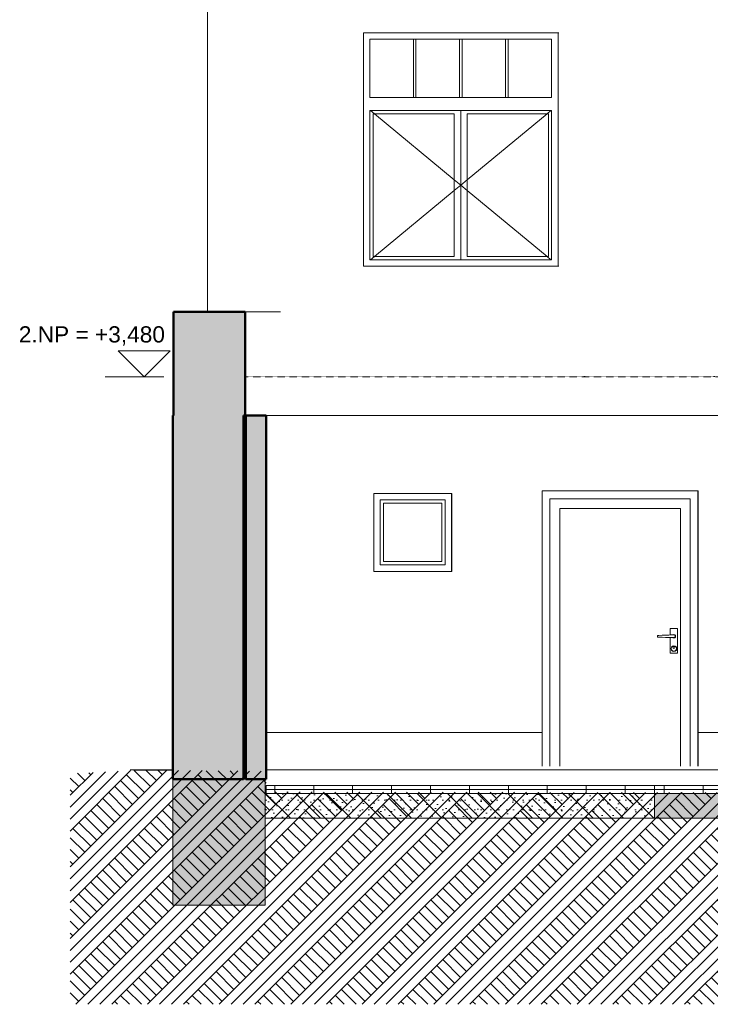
# Model space of a CAD drawing. Header units: millimetres. Extents: x -20699 to 32021, y -4298 to 11971.
# Tile 1 of 74: x -20266 to -14944, y -1355 to 6230. Entities that reach past the tile are written whole.
import ezdxf

# ---------------------------------------------------------------- set-up
doc = ezdxf.new("R2010")
doc.units = ezdxf.units.MM
doc.header["$MEASUREMENT"] = 0
doc.linetypes.add('Wipeout_Contour', pattern=[1000, 0, -1000])
doc.linetypes.add('Čárkovaná S', pattern=[2.5, 1.5, -1])
for name, color, linetype in [('A-A_1_2D prvky - obecné', 7, 'Continuous'), ('A-A_1_Bourané_Konstrukce - střechy a skořepiny', 7, 'Continuous'), ('A-A_1_Bourané_TZB - VZT', 7, 'Continuous'), ('A-A_1_Bourané_Výplně - Povrchové', 7, 'Continuous'), ('A-A_1_Konstrukce - nosné', 7, 'Continuous'), ('A-A_1_Konstrukce - střechy a skořepiny', 7, 'Continuous'), ('A-A_1_Kóty - SP', 7, 'Continuous'), ('A-A_1_Situace - terén', 7, 'Continuous'), ('A-A_1_Výplně - Povrchové', 7, 'Continuous'), ('A-A_1_Výplně – Řezové', 7, 'Continuous')]:
    doc.layers.add(name, color=color, linetype=linetype)
doc.styles.add('GENEROVANÝ_STYL_2', font='txt')

# ---------------------------------------------------------------- blocks, each defined once
blk = doc.blocks.new('*X2', base_point=(-21954.7, -8431.5))
at = {"layer": 'A-A_1_Bourané_Výplně - Povrchové', "color": 7, "linetype": 'Continuous', "lineweight": 13}
for p, q in [((-15300, 270), (-15300, 331)), ((-15000, 270), (-15000, 331)), ((-14700, 270), (-14700, 331)), ((-14400, 270), (-14400, 331)), ((-14100, 270), (-14100, 331)), ((-13800, 270), (-13800, 331)), ((-13500, 270), (-13500, 331)), ((-13200, 270), (-13200, 331)), ((-12900, 270), (-12900, 331)), ((-12600, 270), (-12600, 331)), ((-12300, 270), (-12300, 331)), ((-12000, 270), (-12000, 331)), ((-11700, 270), (-11700, 331)), ((-11400, 270), (-11400, 331)), ((-11100, 270), (-11100, 331)), ((-10800, 270), (-10800, 331)), ((-10500, 270), (-10500, 331)), ((-10200, 270), (-10200, 331)), ((-9900, 270), (-9900, 331)), ((-9600, 270), (-9600, 331)), ((-15375.3, 300), (-15000, 300)), ((-15000, 300), (-14400, 300)), ((-14400, 300), (-13800, 300)), ((-13800, 300), (-13200, 300)), ((-13200, 300), (-12600, 300)), ((-12600, 300), (-12000, 300)), ((-12000, 300), (-11400, 300)), ((-11400, 300), (-10800, 300)), ((-10800, 300), (-10200, 300)), ((-10200, 300), (-9600, 300)), ((-9600, 300), (-9447.2, 300))]:
    blk.add_line(p, q, dxfattribs=at)
blk = doc.blocks.new('*X3', base_point=(-21954.7, -8431.5))
at = {"layer": 'A-A_1_Bourané_Výplně - Povrchové', "color": 7, "linetype": 'Continuous', "lineweight": 13}
for p, q in [((-18300, 270), (-18300, 331)), ((-18000, 270), (-18000, 331)), ((-17700, 270), (-17700, 331)), ((-17400, 270), (-17400, 331)), ((-17100, 270), (-17100, 331)), ((-16800, 270), (-16800, 331)), ((-16500, 270), (-16500, 331)), ((-16200, 270), (-16200, 331)), ((-15900, 270), (-15900, 331)), ((-15600, 270), (-15600, 331)), ((-18365.8, 300), (-18000, 300)), ((-18000, 300), (-17400, 300)), ((-17400, 300), (-16800, 300)), ((-16800, 300), (-16200, 300)), ((-16200, 300), (-15600, 300)), ((-15600, 300), (-15375.3, 300))]:
    blk.add_line(p, q, dxfattribs=at)

msp = doc.modelspace()

# ---------------------------------------------------------------- linework, layer by layer
at = {"layer": 'A-A_1_Bourané_Konstrukce - střechy a skořepiny', "color": 42, "linetype": 'Continuous', "lineweight": 13, "true_color": 0xe4ad2c}
for p, q in [((-18818.1, 6480), (-18818.1, 3980)), ((-17616.8, 4330), (-17616.8, 6130)), ((-17616.8, 6130), (-16116.8, 6130)), ((-17567, 6080), (-17567, 5630)), ((-16167, 6080), (-17567, 6080)), ((-17232, 5630), (-17232, 6080)), ((-17212, 6080), (-17212, 5630)), ((-16877, 5630), (-16877, 6080)), ((-16857, 6080), (-16857, 5630)), ((-16522, 5630), (-16522, 6080)), ((-16502, 6080), (-16502, 5630)), ((-16167, 6080), (-16167, 5630)), ((-16167, 5630), (-16167, 6080)), ((-16117, 6130), (-16117, 6080)), ((-16117, 6080), (-16117, 4380)), ((-16116.8, 6130), (-16116.8, 4330)), ((-17567, 5630), (-16167, 5630)), ((-17567, 5530), (-17567, 4380)), ((-16167, 5530), (-17567, 5530)), ((-17561.8, 5530), (-17531.6, 5505)), ((-17542, 5505), (-17542, 4405)), ((-16917, 5505), (-17542, 5505)), ((-17531.6, 5505), (-16917, 4996.4)), ((-16917.1, 5505), (-16917.1, 4405)), ((-16917, 4405), (-16917, 5505)), ((-16867, 5530), (-16867, 5505)), ((-16867, 5505), (-16867, 4405)), ((-16817, 5505), (-16817, 4405)), ((-16192, 5505), (-16817, 5505)), ((-16202.4, 5505), (-16817, 4996.4)), ((-16172.2, 5530), (-16202.4, 5505)), ((-16192.1, 5505), (-16192.1, 4405)), ((-16192, 4405), (-16192, 5505)), ((-16167, 5530), (-16167, 4380)), ((-16167, 4380), (-16167, 5530)), ((-16917, 4996.4), (-16867, 4955)), ((-16917, 4913.6), (-16867, 4955)), ((-16817, 4996.4), (-16867, 4955)), ((-16817, 4913.6), (-16867, 4955)), ((-17531.6, 4405), (-16917, 4913.6)), ((-16202.4, 4405), (-16817, 4913.6)), ((-17561.8, 4380), (-17531.6, 4405)), ((-17542, 4405), (-16917, 4405)), ((-16867, 4405), (-16867, 4380)), ((-16817, 4405), (-16192, 4405)), ((-16172.2, 4380), (-16202.4, 4405)), ((-16116.8, 4330), (-17616.8, 4330)), ((-17567, 4380), (-16167, 4380)), ((-16117, 4380), (-16117, 4330)), ((-18227, 3180), (-9379.5, 3180)), ((-18085.6, 3180), (-16436.8, 3180)), ((-17816.6, 3180.4), (-10254.6, 3180.4)), ((-16436.8, 3180), (-14849.2, 3180)), ((-16436.8, 3180), (-13901.5, 3178.5)), ((-17537.8, 2580), (-16937.8, 2580)), ((-17537.8, 1980), (-17537.8, 2580)), ((-16938, 2530), (-16938, 2580)), ((-16937.8, 2580), (-16936.8, 2580)), ((-16937.8, 2580), (-16937.8, 1980)), ((-16936.8, 2580), (-16936.8, 1980)), ((-16238.9, 2600), (-15038.9, 2600)), ((-16238.9, 480), (-16238.9, 2600)), ((-15039.5, 2600), (-15039.5, 480)), ((-15038.9, 2600), (-15038.9, 480)), ((-17488, 2030), (-17488, 2530)), ((-17488, 2530), (-16988, 2530)), ((-17463, 2055), (-17463, 2505)), ((-17463, 2505), (-17013, 2505)), ((-17013.1, 2055), (-17013.1, 2505)), ((-17013, 2505), (-17013, 2055)), ((-16988, 2530), (-16988, 2030)), ((-16988, 2530), (-16988, 2030)), ((-16938, 2030), (-16938, 2530)), ((-16179.5, 2465), (-16179.5, 2540)), ((-16179.5, 2540), (-15099.5, 2540)), ((-15099.5, 2540), (-15099.5, 2465)), ((-16179.5, 480), (-16179.5, 2465)), ((-16104.5, 2465), (-16104.5, 480)), ((-15174.5, 2465), (-16104.5, 2465)), ((-15174.6, 480), (-15174.6, 2465)), ((-15174.5, 480), (-15174.5, 2465)), ((-15099.5, 2465), (-15099.5, 480)), ((-17013, 2055), (-17463, 2055)), ((-16937.8, 1980), (-17537.8, 1980)), ((-16988, 2030), (-17488, 2030)), ((-16938, 1980), (-16938, 2030)), ((-16937.8, 1980), (-16936.8, 1980)), ((-15196.1, 1540), (-15253.1, 1540)), ((-15253.1, 1540), (-15253.1, 1489.9)), ((-15196.1, 1350), (-15196.1, 1540)), ((-15341.9, 1487.3), (-15349.9, 1487)), ((-15349.9, 1487), (-15349.9, 1473)), ((-15349.9, 1473), (-15341.9, 1472.7)), ((-15316, 1488), (-15341.9, 1487.3)), ((-15341.9, 1472.7), (-15316, 1472)), ((-15289.5, 1488.8), (-15316, 1488)), ((-15316, 1472), (-15289.5, 1471.2)), ((-15262.8, 1489.6), (-15289.5, 1488.8)), ((-15289.5, 1471.2), (-15262.8, 1470.4)), ((-15249.4, 1490), (-15262.8, 1489.6)), ((-15262.8, 1470.4), (-15250, 1470)), ((-15253.1, 1470.1), (-15253.1, 1350)), ((-15250, 1470), (-15249.4, 1470)), ((-15224.4, 1490), (-15249.4, 1490)), ((-15249.4, 1470), (-15224.4, 1470)), ((-15231.1, 1491.3), (-15232.3, 1490)), ((-15232.3, 1470), (-15231.1, 1468.7)), ((-15224.6, 1493), (-15231.1, 1491.3)), ((-15231.1, 1468.7), (-15224.6, 1467)), ((-15230.5, 1490.4), (-15230.9, 1490)), ((-15230.9, 1470), (-15230.5, 1469.6)), ((-15224.5, 1492), (-15230.5, 1490.4)), ((-15230.5, 1469.6), (-15224.5, 1468)), ((-15218.1, 1491.3), (-15224.6, 1493)), ((-15224.6, 1467), (-15218.1, 1468.7)), ((-15218.5, 1490.4), (-15224.5, 1492)), ((-15224.5, 1468), (-15218.5, 1469.6)), ((-15219.4, 1488.7), (-15224.4, 1490)), ((-15224.4, 1470), (-15219.4, 1471.3)), ((-15215.8, 1485), (-15219.4, 1488.7)), ((-15219.4, 1471.3), (-15215.8, 1475)), ((-15214.1, 1486), (-15218.5, 1490.4)), ((-15218.5, 1469.6), (-15214.1, 1474)), ((-15213.3, 1486.5), (-15218.1, 1491.3)), ((-15218.1, 1468.7), (-15213.3, 1473.5)), ((-15214.4, 1480), (-15215.8, 1485)), ((-15215.8, 1475), (-15214.4, 1480)), ((-15212.5, 1480), (-15214.1, 1486)), ((-15214.1, 1474), (-15212.5, 1480)), ((-15211.6, 1480), (-15213.3, 1486.5)), ((-15213.3, 1473.5), (-15211.6, 1480)), ((-15243.6, 1396), (-15246.6, 1385)), ((-15246.6, 1385), (-15243.6, 1374)), ((-15241.9, 1395), (-15244.6, 1385)), ((-15244.6, 1385), (-15241.9, 1375)), ((-15235.6, 1404.1), (-15243.6, 1396)), ((-15243.6, 1374), (-15235.6, 1365.9)), ((-15234.6, 1402.3), (-15241.9, 1395)), ((-15241.9, 1375), (-15234.6, 1367.7)), ((-15224.6, 1407), (-15235.6, 1404.1)), ((-15235.6, 1365.9), (-15224.6, 1363)), ((-15224.6, 1405), (-15234.6, 1402.3)), ((-15234.6, 1367.7), (-15224.6, 1365)), ((-15230.2, 1399.7), (-15232.6, 1394)), ((-15232.6, 1394), (-15230.2, 1388.3)), ((-15229.5, 1398.9), (-15231.5, 1394)), ((-15231.5, 1394), (-15229.5, 1389.1)), ((-15224.6, 1402), (-15230.2, 1399.7)), ((-15230.2, 1388.3), (-15224.6, 1386)), ((-15224.5, 1401), (-15229.5, 1398.9)), ((-15229.5, 1389.1), (-15224.5, 1387)), ((-15213.6, 1404.1), (-15224.6, 1407)), ((-15214.6, 1402.3), (-15224.6, 1405)), ((-15218.9, 1399.7), (-15224.6, 1402)), ((-15224.6, 1386), (-15218.9, 1388.3)), ((-15224.6, 1365), (-15214.6, 1367.7)), ((-15224.6, 1363), (-15213.6, 1365.9)), ((-15219.6, 1398.9), (-15224.5, 1401)), ((-15224.5, 1387), (-15219.6, 1389.1)), ((-15217.5, 1394), (-15219.6, 1398.9)), ((-15219.6, 1389.1), (-15217.5, 1394)), ((-15216.6, 1394), (-15218.9, 1399.7)), ((-15218.9, 1388.3), (-15216.6, 1394)), ((-15207.2, 1395), (-15214.6, 1402.3)), ((-15214.6, 1367.7), (-15207.2, 1375)), ((-15205.5, 1396), (-15213.6, 1404.1)), ((-15213.6, 1365.9), (-15205.5, 1374)), ((-15204.6, 1385), (-15207.2, 1395)), ((-15207.2, 1375), (-15204.6, 1385)), ((-15202.6, 1385), (-15205.5, 1396)), ((-15205.5, 1374), (-15202.6, 1385)), ((-15253.1, 1350), (-15196.1, 1350))]:
    msp.add_line(p, q, dxfattribs=at)
at = {"layer": 'A-A_1_Bourané_Konstrukce - střechy a skořepiny', "color": 42, "linetype": 'Wipeout_Contour', "lineweight": 13, "true_color": 0xe4ad2c}
for p, q in [((-16117, 6130), (-16117, 4330)), ((-16117, 4330), (-16116.8, 6130)), ((-16116.8, 6130), (-16117, 6130)), ((-17816.6, 3480), (-18245.5, 3480)), ((-13913.2, 3480.4), (-17816.6, 3480)), ((-17816.6, 3180), (-17816.6, 3480)), ((-18245.5, 3180), (-17816.6, 3180)), ((-17816.6, 3180.4), (-10254.6, 3180.4))]:
    msp.add_line(p, q, dxfattribs=at)
at = {"layer": 'A-A_1_Bourané_TZB - VZT', "color": 42, "linetype": 'Continuous', "lineweight": 13, "true_color": 0xe4ad2c}
msp.add_line((-15039.5, 738), (-9439.5, 738), dxfattribs=at)
at = {"layer": 'A-A_1_Konstrukce - nosné', "color": 1, "linetype": 'Continuous', "lineweight": 18}
msp.add_line((-17517.2, 4330), (-17517.8, 4330), dxfattribs=at)
at = {"layer": 'A-A_1_Konstrukce - nosné', "color": 7, "linetype": 'Continuous', "lineweight": 50}
for p, q in [((-19079.4, 3980), (-19079.4, 3180)), ((-19079.4, 3180), (-19085.3, 3180))]:
    msp.add_line(p, q, dxfattribs=at)
at = {"layer": 'A-A_1_Kóty - SP', "color": 7, "linetype": 'Continuous', "lineweight": 13}
for p, q in [((-19306.1, 3480), (-19506.1, 3680)), ((-19506.1, 3680), (-19106.1, 3680)), ((-19106.1, 3680), (-19306.1, 3480))]:
    msp.add_line(p, q, dxfattribs=at)
at = {"layer": 'A-A_1_Kóty - SP', "color": 7, "linetype": 'Continuous', "lineweight": 20}
for q in [(-19606.1, 3480), (-19156.1, 3480)]:
    msp.add_line((-19306.1, 3480), q, dxfattribs=at)

# ---------------------------------------------------------------- texts
at = {"layer": 'A-A_1_Kóty - SP', "color": 7, "linetype": 'Continuous', "lineweight": 13, "insert": (-20272.4, 3720), "char_height": 125, "width": 1101.715, "attachment_point": 7, "style": 'GENEROVANÝ_STYL_2'}
msp.add_mtext('\\A1;{\\pql;\\fArial|b0|i0|c0|p38;2.NP = +3,480}', dxfattribs=at)

# ---------------------------------------------------------------- wipeouts: each hides what was drawn before it
at = {"color": 254, "linetype": 'Wipeout_Contour', "lineweight": 0, "ltscale": 57600.795141}
msp.add_wipeout([(-19085.3, 450), (-19413.9, 450), (-19085.3, 447)], dxfattribs=at).dxf.layer = 'A-A_1_Výplně - Povrchové'

# ---------------------------------------------------------------- next in the draw order: wipeouts: each hides what was drawn before it
at = {"color": 254, "linetype": 'Wipeout_Contour', "lineweight": 0, "ltscale": 51924.097454}
msp.add_wipeout([(-18365.8, 440.3), (-15394.5, 413), (-18148, 443.1)], dxfattribs=at).dxf.layer = 'A-A_1_Výplně - Povrchové'

# ---------------------------------------------------------------- next in the draw order: wipeouts: each hides what was drawn before it
at = {"color": 254, "linetype": 'Wipeout_Contour', "lineweight": 0, "ltscale": 73406.47544}
msp.add_wipeout([(-18148, 443.1), (-15394.5, 413), (-10741.7, 426.4), (-10978.6, 450), (-18109.5, 450)], dxfattribs=at).dxf.layer = 'A-A_1_Výplně - Povrchové'

# ---------------------------------------------------------------- next in the draw order: wipeouts: each hides what was drawn before it
at = {"color": 254, "linetype": 'Wipeout_Contour', "lineweight": 0, "ltscale": 109757.549851}
msp.add_wipeout([(-18365.8, 3180), (-18365.8, 440.3), (-18148, 443.1), (-18109.5, 450), (-18097.6, 450), (-18097.6, 3180)], dxfattribs=at).dxf.layer = 'A-A_1_Výplně - Povrchové'

# ---------------------------------------------------------------- next in the draw order: linework, layer by layer
at = {"layer": 'A-A_1_Bourané_TZB - VZT', "color": 42, "linetype": 'Continuous', "lineweight": 13, "true_color": 0xe4ad2c}
msp.add_line((-18365.8, 738), (-16238.9, 738), dxfattribs=at)

# ---------------------------------------------------------------- next in the draw order: wipeouts: each hides what was drawn before it
at = {"color": 254, "linetype": 'Wipeout_Contour', "lineweight": 0, "ltscale": 93552.891835}
msp.add_wipeout([(-18527.8, 3980), (-18527.8, 3180), (-18257, 3180), (-18257, 3480), (-18257, 3980)], dxfattribs=at).dxf.layer = 'A-A_1_Výplně - Povrchové'
at = {"color": 254, "linetype": 'Wipeout_Contour', "lineweight": 0, "ltscale": 114863.661154}
msp.add_wipeout([(-19875.7, 422.5), (-19875.7, -1355), (-9447.2, -1355), (-9447.2, 267.2), (-18366, 281.1), (-18365.8, 440.3), (-19323.5, 449.2)], dxfattribs=at).dxf.layer = 'A-A_1_Výplně – Řezové'

# ---------------------------------------------------------------- next in the draw order: hatches: boundary and pattern name
at = {"layer": 'A-A_1_Bourané_Výplně - Povrchové', "linetype": 'Continuous', "lineweight": 0, "true_color": 0x000000}
h = msp.add_hatch(dxfattribs=at)
h.set_pattern_fill('Kámen___štěrk__velké_měř_6C', color=18, style=0, pattern_type=2)
h.set_pattern_definition([(315, (-16875.27, 174.85), (116.673, 116.673), []), (360, (-16758.6, 291.52), (0, 74.25), [0, -49.5, 0, -74.25]), (65, (-16641.926, 174.85), (-67.2934, 31.3794), [0, -36.3, 0, -62.7])])
h.paths.add_polyline_path([(-15375.3, 79.7), (-15375.3, 270), (-18375.3, 270), (-18375.3, 79.7)])
h = msp.add_hatch(dxfattribs=at)
h.set_pattern_fill('Kámen___štěrk__velké_měř_6C', color=18, style=0, pattern_type=2)
h.set_pattern_definition([(45, (0, 0), (-116.6726, 116.6726), []), (90, (-116.67, 116.67), (-74.25, 0), [0, -49.5, 0, -74.25]), (155, (7e-14, 233.345), (31.3794, 67.29335), [0, -36.3, 0, -62.7])])
h.paths.add_polyline_path([(-9447.2, 270), (-15375.3, 270), (-15375.3, 79.7), (-9447.2, 79.7)])
at = {"layer": 'A-A_1_Výplně – Řezové', "linetype": 'Continuous', "lineweight": 13}
for points in [[(-18527.8, 2680), (-18527.8, 3980), (-19079.4, 3980), (-19079.4, 2680)], [(-19079.4, 3180), (-19085.3, 3180), (-19085.3, 380), (-18523.9, 380), (-18523.9, 3180), (-18527.8, 3180), (-18527.8, 2680), (-19079.4, 2680)], [(-18365.8, 380), (-18365.8, 3180), (-18541.3, 3180), (-18541.3, 380)], [(-19085.3, 380), (-19085.3, -591.1), (-18375.3, -591.1), (-18375.3, 380)]]:
    msp.add_hatch(color=254, dxfattribs=at).paths.add_polyline_path(points)
at = {"layer": 'A-A_1_Výplně – Řezové', "linetype": 'Continuous', "lineweight": 13, "true_color": 0xbf7d1a}
h = msp.add_hatch(dxfattribs=at)
h.set_pattern_fill('Zemina_0001', color=32, style=0, pattern_type=2)
h.set_pattern_definition([(45, (0, 0), (-137.8858, 137.8858), []), (45, (-45.96, 45.96), (-275.772, 275.772), []), (45, (-91.92, 91.92), (-275.772, 275.772), []), (135, (-137.886, 137.886), (45.96194, 45.96194), [195, -195])])
h.paths.add_polyline_path([(-19875.7, 422.5), (-19875.7, -1355), (-9447.2, -1355), (-9447.2, 267.2), (-18366, 281.1), (-18365.8, 440.3), (-19323.5, 449.2)])

# ---------------------------------------------------------------- next in the draw order: linework, layer by layer
at = {"layer": 'A-A_1_2D prvky - obecné', "color": 254, "linetype": 'Čárkovaná S', "lineweight": 13}
for p, q in [((-18527.8, 3480), (-9430.7, 3480)), ((-18527.8, 3180.4), (-9430.7, 3180.4))]:
    msp.add_line(p, q, dxfattribs=at)
at = {"layer": 'A-A_1_2D prvky - obecné', "color": 255, "linetype": 'Continuous', "lineweight": 13}
msp.add_line((-18227, 3180), (-9379.5, 3180), dxfattribs=at)
at = {"layer": 'A-A_1_Bourané_Konstrukce - střechy a skořepiny', "color": 42, "linetype": 'Continuous', "lineweight": 13, "true_color": 0xe4ad2c, "flags": 128}
for points in [[(-15375.3, 270), (-18365.8, 270), (-18365.8, 331), (-15375.3, 331)], [(-9447.2, 331), (-15375.3, 331), (-15375.3, 270), (-9447.2, 270)], [(-15375.3, 79.7), (-18375.3, 79.7), (-18375.3, 270), (-15375.3, 270)], [(-9447.2, 270), (-15375.3, 270), (-15375.3, 79.7), (-9447.2, 79.7)]]:
    msp.add_lwpolyline(points, close=True, dxfattribs=at)
at = {"layer": 'A-A_1_Konstrukce - nosné', "color": 7, "linetype": 'Continuous', "lineweight": 50}
for p, q in [((-18527.8, 3980), (-19079.4, 3980)), ((-18527.8, 3980), (-18527.8, 3180)), ((-19085.3, 3180), (-19085.3, 380)), ((-18541.3, 3180), (-18541.3, 380)), ((-18527.8, 3180), (-18541.3, 3180)), ((-18365.8, 3180), (-18523.9, 3180)), ((-18523.9, 3180), (-18523.9, 380)), ((-18365.8, 3180), (-18365.8, 380)), ((-18541.3, 380), (-19085.3, 380)), ((-18365.8, 380), (-18523.9, 380))]:
    msp.add_line(p, q, dxfattribs=at)
at = {"layer": 'A-A_1_Konstrukce - nosné', "color": 251, "linetype": 'Continuous', "lineweight": 20, "true_color": 0x6a6a6a}
for p, q in [((-18257, 3980), (-18527.8, 3980)), ((-18097.6, 3180), (-18365.8, 3180))]:
    msp.add_line(p, q, dxfattribs=at)
at = {"layer": 'A-A_1_Konstrukce - střechy a skořepiny', "color": 7, "linetype": 'Continuous', "lineweight": 13, "flags": 128}
msp.add_lwpolyline([(-19085.3, 380), (-18375.3, 380), (-18375.3, -591.1), (-19085.3, -591.1)], close=True, dxfattribs=at)
at = {"layer": 'A-A_1_Situace - terén', "color": 7, "linetype": 'Continuous', "lineweight": 20}
for p, q in [((-19413.9, 450), (-19085.3, 450)), ((-10978.6, 450), (-18365.8, 450))]:
    msp.add_line(p, q, dxfattribs=at)

# ---------------------------------------------------------------- next in the draw order: block references
at = {"layer": 'A-A_1_Konstrukce - střechy a skořepiny', "color": 9, "linetype": 'Continuous', "lineweight": 13}
for name in ['*X3', '*X2']:
    msp.add_blockref(name, (-21954.7, -8431.5), dxfattribs=at)

doc.saveas('drawing.dxf')
